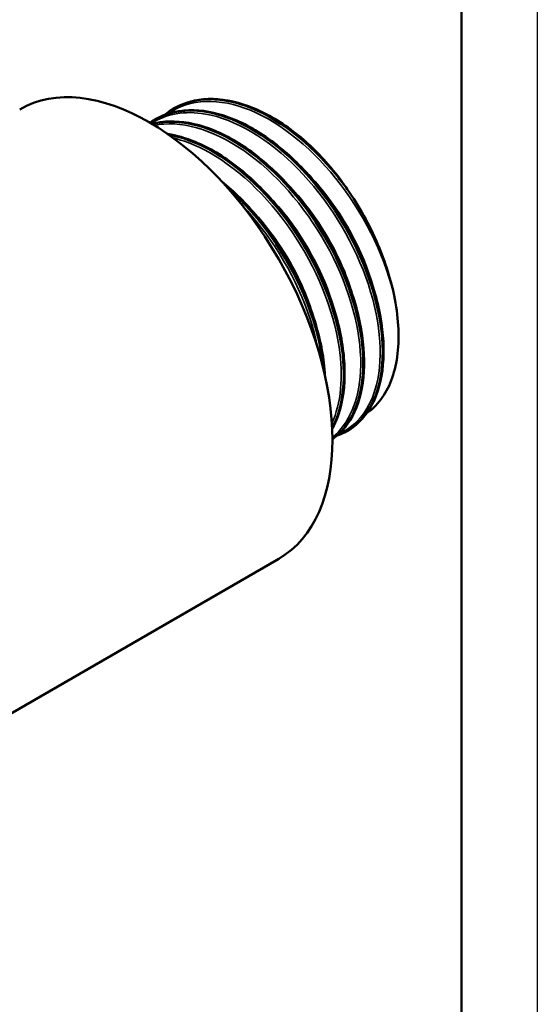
# Model space of a CAD drawing. Header units: millimetres. Extents: x -134 to 755, y -69 to 356.
# Tile 8 of 15: x 176 to 210, y 96 to 161. Entities that reach past the tile are written whole.
import ezdxf

# ---------------------------------------------------------------- set-up
doc = ezdxf.new("R2010")
doc.units = ezdxf.units.MM
for name, color, linetype, lineweight in [('Видимые тонкие (ГОСТ)', 7, 'Continuous', 35), ('Видимый контур (ГОСТ)', 7, 'Continuous', 50), ('Кромка (ГОСТ)', 7, 'Continuous', 50)]:
    doc.layers.add(name, color=color, linetype=linetype, lineweight=lineweight)

# ---------------------------------------------------------------- blocks, each defined once
blk = doc.blocks.new('Рамки ГОСТ_ граница 297x210')
at = {"layer": 'Кромка (ГОСТ)', "lineweight": 25}
blk.add_line((210, 297), (210, 0), dxfattribs=at)
at = {"layer": 'Кромка (ГОСТ)'}
blk.add_line((205, 5), (205, 292), dxfattribs=at)

msp = doc.modelspace()

# ---------------------------------------------------------------- linework, layer by layer
at = {"layer": 'Видимые тонкие (ГОСТ)'}
for points, knots in [([(200.6, 142.463), (200.046, 145.004), (198.753, 147.743), (197.021, 150.011), (195.29, 152.279), (193.136, 154.055), (191.066, 154.906), (189.011, 155.75), (187.058, 155.673), (185.658, 154.689)], [8.10451, 8.10451, 8.10451, 8.10451, 8.826182, 8.826182, 8.826182, 9.547605, 9.547605, 9.547605, 10.263801, 10.263801, 10.263801, 10.263801]), ([(196.935, 133.599), (198.125, 134.125), (198.996, 135.249), (199.388, 136.808), (199.873, 138.735), (199.622, 141.308), (198.682, 143.902), (197.743, 146.495), (196.124, 149.087), (194.202, 151.047), (192.281, 153.007), (190.074, 154.318), (188.099, 154.66), (186.745, 154.894), (185.509, 154.671), (184.519, 154.038)], [13.288839, 13.288839, 13.288839, 13.288839, 13.871181, 13.871181, 13.871181, 14.590995, 14.590995, 14.590995, 15.310599, 15.310599, 15.310599, 16.029996, 16.029996, 16.029996, 16.523013, 16.523013, 16.523013, 16.523013]), ([(196.483, 133.356), (197.577, 134.231), (198.243, 135.769), (198.338, 137.695), (198.447, 139.909), (197.8, 142.617), (196.541, 145.164), (195.282, 147.711), (193.421, 150.075), (191.392, 151.684), (189.363, 153.293), (187.183, 154.133), (185.361, 153.997), (185.148, 153.981), (184.94, 153.952), (184.738, 153.91)], [19.717336, 19.717336, 19.717336, 19.717336, 20.342328, 20.342328, 20.342328, 21.060418, 21.060418, 21.060418, 21.77834, 21.77834, 21.77834, 22.496098, 22.496098, 22.496098, 22.580058, 22.580058, 22.580058, 22.580058]), ([(196.447, 134.259), (197.042, 135.574), (197.217, 137.34), (196.922, 139.296), (196.548, 141.779), (195.418, 144.546), (193.794, 146.922), (192.172, 149.296), (190.07, 151.257), (187.985, 152.325), (187.304, 152.674), (186.626, 152.927), (185.969, 153.081)], [26.294837, 26.294837, 26.294837, 26.294837, 26.863845, 26.863845, 26.863845, 27.586105, 27.586105, 27.586105, 28.307848, 28.307848, 28.307848, 28.543724, 28.543724, 28.543724, 28.543724]), ([(199.279, 142.854), (198.693, 145.181), (197.44, 147.65), (195.813, 149.651), (195.395, 150.164), (194.954, 150.646), (194.497, 151.088)], [8.1477332, 8.1477332, 8.1477332, 8.1477332, 8.8742729, 8.8742729, 8.8742729, 9.0606311, 9.0606311, 9.0606311, 9.0606311]), ([(197.99, 142.113), (197.707, 143.239), (197.276, 144.399), (196.713, 145.523), (195.815, 147.317), (194.585, 149.006), (193.213, 150.347)], [14.4308135, 14.4308135, 14.4308135, 14.4308135, 14.7824916, 14.7824916, 14.7824916, 15.343677, 15.343677, 15.343677, 15.343677]), ([(196.709, 141.379), (196.118, 143.712), (194.861, 146.187), (193.227, 148.189), (192.812, 148.698), (192.374, 149.175), (191.921, 149.613)], [20.7149532, 20.7149532, 20.7149532, 20.7149532, 21.4431916, 21.4431916, 21.4431916, 21.6281357, 21.6281357, 21.6281357, 21.6281357]), ([(195.419, 140.639), (195.114, 141.848), (194.639, 143.095), (194.015, 144.295), (193.129, 145.998), (191.946, 147.594), (190.635, 148.873)], [26.9981385, 26.9981385, 26.9981385, 26.9981385, 27.3754824, 27.3754824, 27.3754824, 27.9113211, 27.9113211, 27.9113211, 27.9113211]), ([(195.536, 139.135), (195.44, 139.639), (195.315, 140.152), (195.161, 140.671), (194.397, 143.245), (192.927, 145.91), (191.092, 148.019), (190.914, 148.222), (190.734, 148.421), (190.551, 148.613)], [33.2026926, 33.2026926, 33.2026926, 33.2026926, 33.3472343, 33.3472343, 33.3472343, 34.065546, 34.065546, 34.065546, 34.1348605, 34.1348605, 34.1348605, 34.1348605])]:
    msp.add_open_spline(points, degree=3, knots=knots, dxfattribs=at)
at = {"layer": 'Видимый контур (ГОСТ)'}
for p, q in [((186.037, 155.033), (186.049, 155.04)), ((184.753, 154.292), (184.765, 154.299)), ((197.46, 133.765), (197.472, 133.772)), ((151.579, 101.462), (192.943, 125.344))]:
    msp.add_line(p, q, dxfattribs=at)
for centre, major_axis, start_param, end_param in [((184.393, 140.153), (-8.55, 14.809), 3.141593, 6.283185), ((192.361, 144.753), (-6.032, 10.449), 4.857284, 4.916032)]:
    msp.add_ellipse(centre, major_axis=major_axis, ratio=0.57735, start_param=start_param, end_param=end_param, dxfattribs=at)
for points, knots in [([(185.837, 154.91), (187.146, 155.757), (188.899, 155.863), (190.763, 155.196), (192.82, 154.459), (194.997, 152.788), (196.785, 150.587), (197.016, 150.302), (197.241, 150.008), (197.459, 149.708)], [-10.242737, -10.242737, -10.242737, -10.242737, -9.593496, -9.593496, -9.593496, -8.877013, -8.877013, -8.877013, -8.784275, -8.784275, -8.784275, -8.784275]), ([(197.049, 150.277), (195.288, 152.536), (193.114, 154.288), (191.036, 155.105), (189.17, 155.838), (187.396, 155.81), (186.049, 155.039)], [2.559837, 2.559837, 2.559837, 2.559837, 3.280072, 3.280072, 3.280072, 3.926991, 3.926991, 3.926991, 3.926991]), ([(186.255, 155.152), (186.951, 155.504), (187.757, 155.675), (189.452, 155.633), (190.361, 155.425), (192.202, 154.662), (193.156, 154.092), (194.282, 153.215), (194.493, 153.04), (194.703, 152.858)], [0, 0, 0, 0, 0.38195, 0.38195, 0.75989, 0.75989, 1.144575, 1.144575, 1.234528, 1.234528, 1.234528, 1.234528]), ([(184.557, 154.162), (185.406, 154.714), (186.437, 154.966), (187.572, 154.878), (189.503, 154.729), (191.719, 153.6), (193.703, 151.767), (195.686, 149.936), (197.42, 147.42), (198.505, 144.823), (199.619, 142.158), (200.036, 139.433), (199.665, 137.338), (199.356, 135.592), (198.503, 134.297), (197.278, 133.67)], [-16.525922, -16.525922, -16.525922, -16.525922, -16.104226, -16.104226, -16.104226, -15.386921, -15.386921, -15.386921, -14.670319, -14.670319, -14.670319, -13.934564, -13.934564, -13.934564, -13.321341, -13.321341, -13.321341, -13.321341]), ([(197.469, 133.776), (198.491, 134.373), (199.235, 135.452), (199.581, 136.887), (200.053, 138.84), (199.783, 141.436), (198.825, 144.046), (197.867, 146.655), (196.229, 149.255), (194.292, 151.217), (192.355, 153.178), (190.135, 154.484), (188.152, 154.815), (186.886, 155.027), (185.723, 154.84), (184.768, 154.292)], [7.068583, 7.068583, 7.068583, 7.068583, 7.596465, 7.596465, 7.596465, 8.315072, 8.315072, 8.315072, 9.033466, 9.033466, 9.033466, 9.751652, 9.751652, 9.751652, 10.210176, 10.210176, 10.210176, 10.210176]), ([(184.971, 154.41), (185.667, 154.763), (186.473, 154.934), (188.168, 154.892), (189.077, 154.683), (190.918, 153.921), (191.872, 153.351), (192.897, 152.552), (193.009, 152.462), (193.455, 152.093), (193.785, 151.797), (194.994, 150.622), (195.836, 149.616), (197.293, 147.487), (197.93, 146.34), (198.939, 144.037), (199.324, 142.851), (199.799, 140.59), (199.896, 139.486), (199.79, 137.493), (199.587, 136.58), (198.905, 135.062), (198.417, 134.437), (197.763, 133.958), (197.705, 133.918), (197.646, 133.879)], [0, 0, 0, 0, 0.38195, 0.38195, 0.75989, 0.75989, 1.144575, 1.144575, 1.192002, 1.192002, 1.334501, 1.334501, 1.725604, 1.725604, 2.110101, 2.110101, 2.494593, 2.494593, 2.879517, 2.879517, 3.265341, 3.265341, 3.650551, 3.650551, 3.687061, 3.687061, 3.687061, 3.687061]), ([(184.579, 154.006), (185.04, 154.128), (185.532, 154.184), (186.883, 154.15), (187.793, 153.942), (189.633, 153.179), (190.588, 152.61), (191.618, 151.806), (191.736, 151.711), (192.205, 151.322), (192.553, 151.008), (193.774, 149.808), (194.612, 148.797), (196.059, 146.66), (196.69, 145.511), (197.687, 143.206), (198.065, 142.021), (198.526, 139.764), (198.615, 138.663), (198.494, 136.68), (198.283, 135.774), (197.586, 134.269), (197.09, 133.651), (196.485, 133.221)], [0.154107, 0.154107, 0.154107, 0.154107, 0.38195, 0.38195, 0.75989, 0.75989, 1.144575, 1.144575, 1.194475, 1.194475, 1.344432, 1.344432, 1.735421, 1.735421, 2.119908, 2.119908, 2.504403, 2.504403, 2.889346, 2.889346, 3.275191, 3.275191, 3.660918, 3.660918, 3.660918, 3.660918]), ([(196.484, 133.222), (197.678, 134.076), (198.41, 135.671), (198.515, 137.694), (198.63, 139.918), (197.986, 142.64), (196.726, 145.204), (195.466, 147.768), (193.6, 150.152), (191.561, 151.781), (189.523, 153.41), (187.329, 154.27), (185.491, 154.15), (185.176, 154.129), (184.873, 154.08), (184.582, 154.003)], [13.404194, 13.404194, 13.404194, 13.404194, 14.056647, 14.056647, 14.056647, 14.773504, 14.773504, 14.773504, 15.49019, 15.49019, 15.49019, 16.206709, 16.206709, 16.206709, 16.329294, 16.329294, 16.329294, 16.329294]), ([(184.585, 154.002), (184.653, 154.02), (184.722, 154.036), (184.791, 154.05), (186.534, 154.411), (188.692, 153.797), (190.763, 152.361), (192.834, 150.925), (194.799, 148.681), (196.204, 146.17), (197.607, 143.66), (198.439, 140.904), (198.511, 138.567), (198.585, 136.192), (197.873, 134.27), (196.563, 133.281), (196.537, 133.261), (196.511, 133.242), (196.485, 133.223)], [-22.610167, -22.610167, -22.610167, -22.610167, -22.581586, -22.581586, -22.581586, -21.864703, -21.864703, -21.864703, -21.148159, -21.148159, -21.148159, -20.431935, -20.431935, -20.431935, -19.703956, -19.703956, -19.703956, -19.689563, -19.689563, -19.689563, -19.689563]), ([(185.597, 153.351), (186.191, 153.255), (186.805, 153.077), (188.349, 152.438), (189.304, 151.868), (191.131, 150.443), (192.025, 149.57), (193.642, 147.636), (194.385, 146.553), (195.63, 144.316), (196.148, 143.135), (196.902, 140.823), (197.147, 139.664), (197.337, 137.508), (197.285, 136.486), (196.951, 134.978), (196.741, 134.413), (196.468, 133.922)], [0.504794, 0.504794, 0.504794, 0.504794, 0.75989, 0.75989, 1.144575, 1.144575, 1.530397, 1.530397, 1.915426, 1.915426, 2.299937, 2.299937, 2.684559, 2.684559, 3.069914, 3.069914, 3.337236, 3.337236, 3.337236, 3.337236]), ([(196.465, 133.947), (197.156, 135.24), (197.402, 137.041), (197.138, 139.063), (196.815, 141.54), (195.73, 144.328), (194.133, 146.747), (192.537, 149.165), (190.443, 151.193), (188.344, 152.336), (187.426, 152.836), (186.51, 153.164), (185.638, 153.316)], [19.965359, 19.965359, 19.965359, 19.965359, 20.554216, 20.554216, 20.554216, 21.27553, 21.27553, 21.27553, 21.996314, 21.996314, 21.996314, 22.31163, 22.31163, 22.31163, 22.31163]), ([(185.656, 153.305), (186.376, 153.177), (187.125, 152.929), (187.882, 152.561), (189.976, 151.543), (192.104, 149.619), (193.767, 147.259), (195.429, 144.9), (196.611, 142.128), (197.042, 139.613), (197.424, 137.381), (197.211, 135.369), (196.465, 133.96)], [-28.591273, -28.591273, -28.591273, -28.591273, -28.331108, -28.331108, -28.331108, -27.610835, -27.610835, -27.610835, -26.891052, -26.891052, -26.891052, -26.251756, -26.251756, -26.251756, -26.251756]), ([(197.049, 150.277), (196.1, 151.544), (195.277, 152.332), (194.836, 152.741), (194.756, 152.812), (194.703, 152.858)], [-0.08370837, -0.08370837, -0.08370837, -0.08370837, -0.02775458, -0.02775458, -0.01175715, -0.01175715, -0.01175715, -0.01175715]), ([(189.155, 150.238), (189.992, 149.559), (190.807, 148.749), (192.358, 146.895), (193.1, 145.812), (194.346, 143.575), (194.864, 142.394), (195.618, 140.082), (195.863, 138.922), (195.971, 137.702), (195.981, 137.56), (195.988, 137.419)], [1.175995, 1.175995, 1.175995, 1.175995, 1.530397, 1.530397, 1.915426, 1.915426, 2.299937, 2.299937, 2.684559, 2.684559, 2.735669, 2.735669, 2.735669, 2.735669]), ([(195.913, 137.727), (195.844, 138.565), (195.688, 139.445), (195.444, 140.344), (194.744, 142.924), (193.325, 145.628), (191.515, 147.804), (190.863, 148.588), (190.163, 149.3), (189.438, 149.923)], [26.778755, 26.778755, 26.778755, 26.778755, 27.028596, 27.028596, 27.028596, 27.745837, 27.745837, 27.745837, 28.004014, 28.004014, 28.004014, 28.004014]), ([(189.509, 149.847), (189.948, 149.465), (190.377, 149.05), (190.792, 148.606), (192.686, 146.573), (194.252, 143.94), (195.127, 141.341), (195.534, 140.131), (195.79, 138.933), (195.892, 137.81)], [-34.277342, -34.277342, -34.277342, -34.277342, -34.120713, -34.120713, -34.120713, -33.404356, -33.404356, -33.404356, -33.070867, -33.070867, -33.070867, -33.070867]), ([(200.6, 142.463), (200.373, 143.651), (199.987, 144.886), (198.923, 147.358), (198.244, 148.579), (197.459, 149.708)], [-0.8193964, -0.8193964, -0.8193964, -0.8193964, -0.415149, -0.415149, 0, 0, 0, 0]), ([(198.736, 134.932), (199.086, 135.172), (199.399, 135.473), (200.225, 136.566), (200.593, 137.527), (200.915, 139.8), (200.863, 141.093), (200.6, 142.463)], [-1.153086, -1.153086, -1.153086, -1.153086, -0.927586, -0.927586, -0.465752, -0.465752, 0, 0, 0, 0])]:
    msp.add_open_spline(points, degree=3, knots=knots, dxfattribs=at)
for points in [[(185.431, 154.611), (185.561, 154.719), (185.697, 154.819), (185.837, 154.91)], [(184.436, 154.09), (184.475, 154.117), (184.514, 154.143), (184.553, 154.169)], [(197.28, 133.668), (197.122, 133.588), (196.958, 133.518), (196.788, 133.46)]]:
    msp.add_open_spline(points, degree=3, dxfattribs=at)

# ---------------------------------------------------------------- block references
msp.add_blockref('Рамки ГОСТ_ граница 297x210', (0, 0))

doc.saveas('drawing.dxf')
